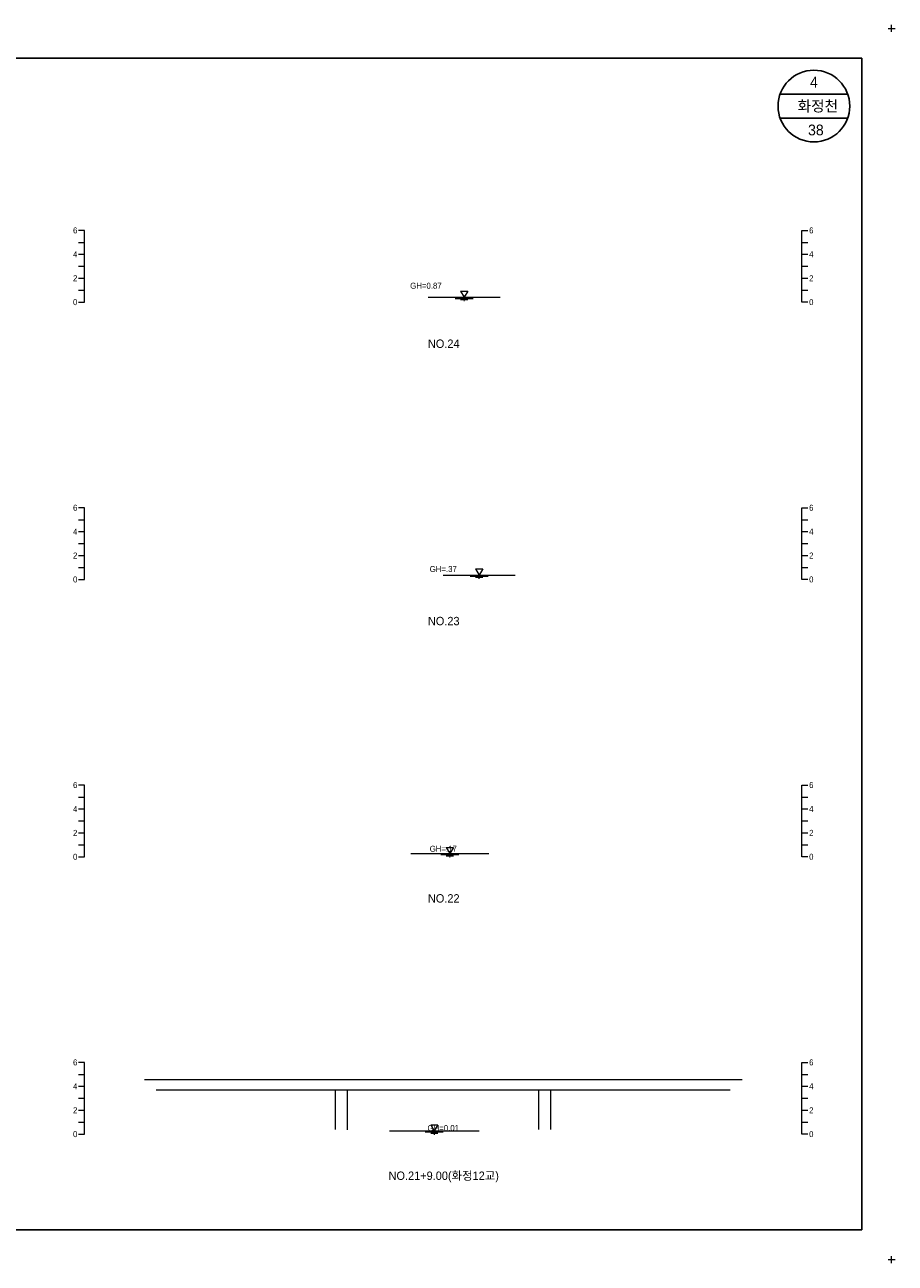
# Model space of a CAD drawing. Header units: metres. Extents: x 14522 to 15395, y -153 to 498.
# Tile 20 of 38: x 14595 to 14668, y 291 to 395. Entities that reach past the tile are written whole.
import ezdxf
from ezdxf.enums import TextEntityAlignment as Align

# ---------------------------------------------------------------- set-up
doc = ezdxf.new("R2010")
doc.units = ezdxf.units.M
doc.layers.add('BOX', color=5, linetype='CONTINUOUS')
doc.layers.add('DT2', color=7, linetype='CONTINUOUS')
for name, color, linetype, lineweight in [('DT1', 3, 'CONTINUOUS', 0), ('LT1', 4, 'CONTINUOUS', 0), ('ST1', 7, 'CONTINUOUS', 0)]:
    doc.layers.add(name, color=color, linetype=linetype, lineweight=lineweight)
doc.styles.get("Standard").update_dxf_attribs({"font": 'Gulim.ttf'})

# ---------------------------------------------------------------- blocks, each defined once
blk = doc.blocks.new('SWL')
at = {"layer": 'LT1'}
for p, q in [((-15, 0), (15, 0)), ((-3, 5.2), (3, 5.2)), ((-3, 5.2), (0, 0)), ((3, 5.2), (0, 0)), ((-7.5, -0.9), (7.5, -0.9)), ((-3, -1.8), (3, -1.8)), ((-0.4, -2.7), (0.4, -2.7))]:
    blk.add_line(p, q, dxfattribs=at)

msp = doc.modelspace()

# ---------------------------------------------------------------- linework, layer by layer
at = {"layer": 'BOX'}
for p, q in [((14663.83, 389), (14658.17, 389)), ((14663.83, 387), (14658.17, 387))]:
    msp.add_line(p, q, dxfattribs=at)
msp.add_lwpolyline([(14525, 294), (14665, 294), (14665, 392), (14525, 392)], close=True, dxfattribs=at)
msp.add_circle((14661, 388), 3, dxfattribs=at)
at = {"layer": 'DT1'}
for p, q in [((14628.75, 372), (14634.75, 372)), ((14630, 348.77), (14636, 348.77)), ((14627.3, 325.47), (14633.8, 325.47)), ((14605, 306.58), (14655, 306.58)), ((14654, 305.68), (14606, 305.68)), ((14621, 302.38), (14621, 305.68)), ((14622, 302.37), (14622, 305.68)), ((14638, 302.4), (14638, 305.68)), ((14639, 302.4), (14639, 305.68)), ((14625.5, 302.27), (14633, 302.27))]:
    msp.add_line(p, q, dxfattribs=at)
at = {"layer": 'LT1'}
for p, q in [((14667.5, 394.2), (14667.5, 394.8)), ((14667.5, 394.2), (14667.5, 394.8)), ((14667.5, 394.2), (14667.5, 394.8)), ((14667.5, 394.2), (14667.5, 394.8)), ((14667.2, 394.5), (14667.8, 394.5)), ((14667.2, 394.5), (14667.8, 394.5)), ((14667.2, 394.5), (14667.8, 394.5)), ((14667.2, 394.5), (14667.8, 394.5)), ((14667.2, 291.5), (14667.8, 291.5)), ((14667.2, 291.5), (14667.8, 291.5)), ((14667.2, 291.5), (14667.8, 291.5)), ((14667.2, 291.5), (14667.8, 291.5)), ((14667.5, 291.2), (14667.5, 291.8)), ((14667.5, 291.2), (14667.5, 291.8)), ((14667.5, 291.2), (14667.5, 291.8)), ((14667.5, 291.2), (14667.5, 291.8))]:
    msp.add_line(p, q, dxfattribs=at)
at = {"layer": 'ST1'}
for p, q in [((14600, 377.6), (14599.5, 377.6)), ((14600, 371.6), (14600, 377.6)), ((14660, 371.6), (14660, 377.6)), ((14660, 377.6), (14660.5, 377.6)), ((14599.5, 376.6), (14600, 376.6)), ((14660, 376.6), (14660.5, 376.6)), ((14599.5, 375.6), (14600, 375.6)), ((14660, 375.6), (14660.5, 375.6)), ((14599.5, 374.6), (14600, 374.6)), ((14660, 374.6), (14660.5, 374.6)), ((14599.5, 373.6), (14600, 373.6)), ((14660, 373.6), (14660.5, 373.6)), ((14599.5, 372.6), (14600, 372.6)), ((14660, 372.6), (14660.5, 372.6)), ((14599.5, 371.6), (14600, 371.6)), ((14660.5, 371.6), (14660, 371.6)), ((14600, 354.4), (14599.5, 354.4)), ((14600, 348.4), (14600, 354.4)), ((14660, 348.4), (14660, 354.4)), ((14660, 354.4), (14660.5, 354.4)), ((14599.5, 353.4), (14600, 353.4)), ((14660, 353.4), (14660.5, 353.4)), ((14599.5, 352.4), (14600, 352.4)), ((14660, 352.4), (14660.5, 352.4)), ((14599.5, 351.4), (14600, 351.4)), ((14660, 351.4), (14660.5, 351.4)), ((14599.5, 350.4), (14600, 350.4)), ((14660, 350.4), (14660.5, 350.4)), ((14599.5, 349.4), (14600, 349.4)), ((14660, 349.4), (14660.5, 349.4)), ((14599.5, 348.4), (14600, 348.4)), ((14660.5, 348.4), (14660, 348.4)), ((14600, 331.2), (14599.5, 331.2)), ((14600, 325.2), (14600, 331.2)), ((14660, 325.2), (14660, 331.2)), ((14660, 331.2), (14660.5, 331.2)), ((14599.5, 330.2), (14600, 330.2)), ((14660, 330.2), (14660.5, 330.2)), ((14599.5, 329.2), (14600, 329.2)), ((14660, 329.2), (14660.5, 329.2)), ((14599.5, 328.2), (14600, 328.2)), ((14660, 328.2), (14660.5, 328.2)), ((14599.5, 327.2), (14600, 327.2)), ((14660, 327.2), (14660.5, 327.2)), ((14599.5, 326.2), (14600, 326.2)), ((14660, 326.2), (14660.5, 326.2)), ((14599.5, 325.2), (14600, 325.2)), ((14660.5, 325.2), (14660, 325.2)), ((14600, 308), (14599.5, 308)), ((14600, 302), (14600, 308)), ((14660, 302), (14660, 308)), ((14660, 308), (14660.5, 308)), ((14599.5, 307), (14600, 307)), ((14660, 307), (14660.5, 307)), ((14599.5, 306), (14600, 306)), ((14660, 306), (14660.5, 306)), ((14599.5, 305), (14600, 305)), ((14660, 305), (14660.5, 305)), ((14599.5, 304), (14600, 304)), ((14660, 304), (14660.5, 304)), ((14599.5, 303), (14600, 303)), ((14660, 303), (14660.5, 303)), ((14599.5, 302), (14600, 302)), ((14660.5, 302), (14660, 302))]:
    msp.add_line(p, q, dxfattribs=at)

# ---------------------------------------------------------------- block references
at = {"layer": 'DT1', "xscale": 0.1, "yscale": 0.1, "zscale": 0.1}
for p in [(14631.75, 372), (14633, 348.77), (14630.55, 325.47), (14629.25, 302.27)]:
    msp.add_blockref('SWL', p, dxfattribs=at)

# ---------------------------------------------------------------- texts
at = {"layer": 'DT1'}
for s, p in [('6', (14599.4, 377.6)), ('4', (14599.4, 375.6)), ('2', (14599.4, 373.6)), ('0', (14599.4, 371.6)), ('6', (14599.4, 354.4)), ('4', (14599.4, 352.4)), ('2', (14599.4, 350.4)), ('0', (14599.4, 348.4)), ('6', (14599.4, 331.2)), ('4', (14599.4, 329.2)), ('2', (14599.4, 327.2)), ('0', (14599.4, 325.2)), ('6', (14599.4, 308)), ('4', (14599.4, 306)), ('2', (14599.4, 304)), ('0', (14599.4, 302))]:
    msp.add_text(s, height=0.5, dxfattribs=at).set_placement(p, align=Align.MIDDLE_RIGHT)
for s, p in [('6', (14660.6, 377.6)), ('4', (14660.6, 375.6)), ('2', (14660.6, 373.6)), ('0', (14660.6, 371.6)), ('6', (14660.6, 354.4)), ('4', (14660.6, 352.4)), ('2', (14660.6, 350.4)), ('0', (14660.6, 348.4)), ('6', (14660.6, 331.2)), ('4', (14660.6, 329.2)), ('2', (14660.6, 327.2)), ('0', (14660.6, 325.2)), ('6', (14660.6, 308)), ('4', (14660.6, 306)), ('2', (14660.6, 304)), ('0', (14660.6, 302))]:
    msp.add_text(s, height=0.5, dxfattribs=at).set_placement(p, align=Align.MIDDLE_LEFT)
for s, p in [('GH=0.87', (14628.55, 372.97)), ('GH=.37', (14630, 349.27)), ('GH=.37', (14630, 349.27)), ('GH=.17', (14630, 325.87)), ('GH=.17', (14630, 325.87)), ('GH=0.01', (14630, 302.51))]:
    msp.add_text(s, height=0.5, dxfattribs=at).set_placement(p, align=Align.MIDDLE_CENTER)
at = {"layer": 'DT2'}
for s, height, p in [(' 4 ', 0.9, (14661, 390)), ('  화정천', 0.9, (14661, 388)), (' 38', 0.9, (14661, 386)), ('NO.24', 0.7, (14630.04, 368.12)), ('NO.23', 0.7, (14630.04, 344.92)), ('NO.22', 0.7, (14630.04, 321.72)), ('NO.21+9.00(화정12교)', 0.7, (14630.04, 298.52))]:
    msp.add_text(s, height=height, dxfattribs=at).set_placement(p, align=Align.MIDDLE_CENTER)

doc.saveas('drawing.dxf')
